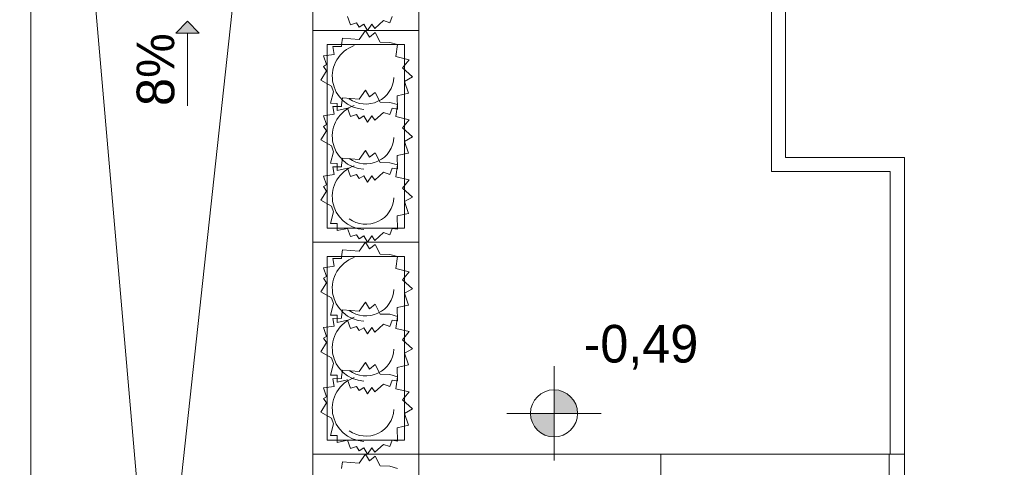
# Model space of a CAD drawing. Extents: x -220312 to -8310, y -91840 to 81907.
# Tile 49 of 128: x -173264 to -169077, y 5489 to 7390. Entities that reach past the tile are written whole.
import ezdxf

# ---------------------------------------------------------------- set-up
doc = ezdxf.new("R2010")
doc.units = 0
doc.header["$MEASUREMENT"] = 0
doc.set_wipeout_variables(frame=1)
doc.layers.add('#kan_san-op', color=34, linetype='Continuous')
for name, color, linetype, lineweight in [('Arch schody_Nr_Pióra__21', 7, 'Continuous', 9), ('arch spadki_Nr_Pióra__21', 7, 'Continuous', 9), ('INWENT RZĘDNE_Nr_Pióra__21', 7, 'Continuous', 9), ('PODKŁAD', 252, 'Continuous', 35)]:
    doc.layers.add(name, color=color, linetype=linetype, lineweight=lineweight)
doc.layers.add('Arch wyposarzenie_Nr_Pióra__4', color=7, linetype='Continuous', lineweight=9, true_color=0x029e21)
doc.styles.add('GENERATED_STYLE_2', font='txt')
doc.styles.add('GENERATED_STYLE_6', font='txt')

# ---------------------------------------------------------------- blocks, each defined once
blk = doc.blocks.new('parter')
at = {"layer": 'Arch schody_Nr_Pióra__21', "linetype": 'Continuous'}
blk.add_hatch(color=252, dxfattribs=at).paths.add_polyline_path([(-172550.6, 7383.8), (-172500.6, 7333.8), (-172600.6, 7333.8)], flags=0)
at = {"layer": 'INWENT RZĘDNE_Nr_Pióra__21', "linetype": 'Continuous'}
for points in [[(-170992.1, 5718), (-170892.1, 5718), (-170899.7, 5756.2), (-170921.4, 5788.7), (-170953.8, 5810.3), (-170992.1, 5818)], [(-170992.1, 5718), (-171092.1, 5718), (-171084.5, 5679.7), (-171062.8, 5647.3), (-171030.4, 5625.6), (-170992.1, 5618)]]:
    blk.add_hatch(color=252, dxfattribs=at).paths.add_polyline_path(points, flags=0)
at = {"layer": 'Arch schody_Nr_Pióra__21', "color": 252, "linetype": 'Continuous'}
for p, q in [((-173217.4, 4474.9), (-173217.4, 10594.9)), ((-172682.4, 4474.9), (-173217.4, 10594.9)), ((-172682.4, 4474.9), (-172017.4, 10594.9)), ((-172017.4, 4474.9), (-172017.4, 10594.9)), ((-170067.4, 10394.9), (-170067.4, 6744.9)), ((-170007.4, 10394.9), (-170007.4, 6804.9)), ((-172017.4, 8244.9), (-172017.4, 7344.9)), ((-171567.4, 7344.9), (-171567.4, 8244.9)), ((-172550.6, 7383.8), (-172600.6, 7333.8)), ((-172550.6, 7383.8), (-172500.6, 7333.8)), ((-172500.6, 7333.8), (-172600.6, 7333.8)), ((-172550.6, 7023.8), (-172550.6, 7333.8)), ((-171567.4, 7344.9), (-172017.4, 7344.9)), ((-171567.4, 7344.9), (-172017.4, 7344.9)), ((-172017.4, 7344.9), (-172017.4, 6444.9)), ((-171567.4, 6444.9), (-171567.4, 7344.9)), ((-171957.4, 7284.9), (-171957.4, 6504.9)), ((-171627.4, 7284.9), (-171957.4, 7284.9)), ((-171627.4, 6504.9), (-171627.4, 7284.9)), ((-169502.4, 6804.9), (-170007.4, 6804.9)), ((-169502.4, 6804.9), (-169502.4, 5544.9)), ((-169562.4, 6744.9), (-170067.4, 6744.9)), ((-169562.4, 5544.9), (-169562.4, 6744.9)), ((-171957.4, 6504.9), (-171627.4, 6504.9)), ((-171567.4, 6444.9), (-172017.4, 6444.9)), ((-171567.4, 6444.9), (-172017.4, 6444.9)), ((-172017.4, 6444.9), (-172017.4, 5544.9)), ((-171567.4, 5544.9), (-171567.4, 6444.9)), ((-171957.4, 6384.9), (-171957.4, 5604.9)), ((-171627.4, 6384.9), (-171957.4, 6384.9)), ((-171627.4, 5604.9), (-171627.4, 6384.9)), ((-171957.4, 5604.9), (-171627.4, 5604.9)), ((-171567.4, 5544.9), (-172017.4, 5544.9)), ((-172017.4, 5544.9), (-172017.4, 4644.9)), ((-171567.4, 5544.9), (-172017.4, 5544.9)), ((-171567.4, 4644.9), (-171567.4, 5544.9)), ((-169502.4, 5544.9), (-171567.4, 5544.9)), ((-170537.4, 5544.9), (-170537.4, 4844.9)), ((-169567.4, 2844.9), (-169567.4, 5544.9)), ((-169502.4, 2844.9), (-169502.4, 5544.9))]:
    blk.add_line(p, q, dxfattribs=at)
at = {"layer": 'Arch wyposarzenie_Nr_Pióra__4', "color": 252, "linetype": 'Continuous'}
for p, q in [((-171858.1, 7368.8), (-171869.9, 7404)), ((-171831.5, 7376.7), (-171858.1, 7368.8)), ((-171820.4, 7359.2), (-171831.5, 7376.7)), ((-171800.2, 7371.6), (-171820.4, 7359.2)), ((-171784.7, 7344.9), (-171800.2, 7371.6)), ((-171766.6, 7371.7), (-171784.7, 7344.9)), ((-171753.6, 7352.9), (-171766.6, 7371.7)), ((-171717.4, 7386.3), (-171753.6, 7352.9)), ((-171690.7, 7376.8), (-171717.4, 7386.3)), ((-171680.8, 7403.6), (-171690.7, 7376.8)), ((-171821.3, 7306.7), (-171793.5, 7344.9)), ((-171793.5, 7344.9), (-171776.8, 7316.5)), ((-171776.8, 7316.5), (-171753.2, 7336)), ((-171753.2, 7336), (-171731.7, 7294.6)), ((-171895.5, 7283.3), (-171891.5, 7312.4)), ((-171891.5, 7312.4), (-171821.3, 7306.7)), ((-171731.7, 7294.6), (-171690.4, 7293.3)), ((-171690.4, 7293.3), (-171658.2, 7284.5)), ((-171932.2, 7276), (-171895.9, 7276.4)), ((-171927.2, 7242.8), (-171932.2, 7276)), ((-171895.9, 7276.4), (-171895.5, 7283.3)), ((-171658.2, 7284.5), (-171665.4, 7233.4)), ((-171971.8, 7236.8), (-171927.2, 7242.8)), ((-171959.9, 7199.4), (-171971.8, 7236.8)), ((-171665.4, 7233.4), (-171608.2, 7220)), ((-171608.2, 7220), (-171635.8, 7185.4)), ((-171983.3, 7133.8), (-171959.6, 7173)), ((-171972.3, 7191.8), (-171959.9, 7199.4)), ((-171959.6, 7173), (-171972.3, 7191.8)), ((-171635.8, 7185.4), (-171594, 7147.2)), ((-171938.6, 7108.4), (-171983.3, 7133.8)), ((-171594, 7147.2), (-171627.4, 7128)), ((-171627.4, 7128), (-171611.3, 7078.1)), ((-171942.3, 7035.3), (-171929.2, 7084.1)), ((-171929.2, 7084.1), (-171938.6, 7108.4)), ((-171821.3, 7052.2), (-171793.5, 7090.4)), ((-171793.5, 7090.4), (-171776.8, 7062.1)), ((-171776.8, 7062.1), (-171753.2, 7081.5)), ((-171753.2, 7081.5), (-171731.7, 7040.1)), ((-171611.3, 7078.1), (-171658.9, 7067.6)), ((-171913.6, 7034.6), (-171942.3, 7035.3)), ((-171914.2, 7004.8), (-171913.6, 7034.6)), ((-171895.5, 7028.8), (-171891.5, 7057.9)), ((-171891.5, 7057.9), (-171821.3, 7052.2)), ((-171731.7, 7040.1), (-171690.4, 7038.8)), ((-171690.4, 7038.8), (-171658.2, 7030)), ((-171658.9, 7067.6), (-171657.6, 7011)), ((-171932.2, 7021.6), (-171895.9, 7021.9)), ((-171927.2, 6988.4), (-171932.2, 7021.6)), ((-171869.9, 7014.6), (-171914.2, 7004.8)), ((-171895.9, 7021.9), (-171895.5, 7028.8)), ((-171858.1, 6979.3), (-171869.9, 7014.6)), ((-171717.4, 6996.8), (-171753.6, 6963.5)), ((-171690.7, 6987.4), (-171717.4, 6996.8)), ((-171680.8, 7014.1), (-171690.7, 6987.4)), ((-171657.6, 7011), (-171680.8, 7014.1)), ((-171658.2, 7030), (-171665.4, 6979)), ((-171971.8, 6982.4), (-171927.2, 6988.4)), ((-171959.9, 6944.9), (-171971.8, 6982.4)), ((-171831.5, 6987.3), (-171858.1, 6979.3)), ((-171820.4, 6969.8), (-171831.5, 6987.3)), ((-171800.2, 6982.1), (-171820.4, 6969.8)), ((-171784.7, 6955.4), (-171800.2, 6982.1)), ((-171766.6, 6982.3), (-171784.7, 6955.4)), ((-171753.6, 6963.5), (-171766.6, 6982.3)), ((-171665.4, 6979), (-171608.2, 6965.6)), ((-171608.2, 6965.6), (-171635.8, 6930.9)), ((-171983.3, 6879.4), (-171959.6, 6918.5)), ((-171972.3, 6937.3), (-171959.9, 6944.9)), ((-171959.6, 6918.5), (-171972.3, 6937.3)), ((-171635.8, 6930.9), (-171594, 6892.7)), ((-171938.6, 6854), (-171983.3, 6879.4)), ((-171594, 6892.7), (-171627.4, 6873.6)), ((-171627.4, 6873.6), (-171611.3, 6823.7)), ((-171942.3, 6780.8), (-171929.2, 6829.6)), ((-171929.2, 6829.6), (-171938.6, 6854)), ((-171821.3, 6796.1), (-171793.5, 6834.3)), ((-171793.5, 6834.3), (-171776.8, 6806)), ((-171776.8, 6806), (-171753.2, 6825.5)), ((-171753.2, 6825.5), (-171731.7, 6784)), ((-171895.5, 6772.7), (-171891.5, 6801.9)), ((-171891.5, 6801.9), (-171821.3, 6796.1)), ((-171731.7, 6784), (-171690.4, 6782.7)), ((-171690.4, 6782.7), (-171658.2, 6774)), ((-171611.3, 6823.7), (-171658.9, 6813.1)), ((-171658.9, 6813.1), (-171657.6, 6756.6)), ((-171913.6, 6780.1), (-171942.3, 6780.8)), ((-171932.2, 6765.5), (-171895.9, 6765.8)), ((-171927.2, 6732.3), (-171932.2, 6765.5)), ((-171914.2, 6750.4), (-171913.6, 6780.1)), ((-171869.9, 6760.1), (-171914.2, 6750.4)), ((-171895.9, 6765.8), (-171895.5, 6772.7)), ((-171858.1, 6724.8), (-171869.9, 6760.1)), ((-171717.4, 6742.4), (-171753.6, 6709)), ((-171690.7, 6732.9), (-171717.4, 6742.4)), ((-171680.8, 6759.7), (-171690.7, 6732.9)), ((-171657.6, 6756.6), (-171680.8, 6759.7)), ((-171658.2, 6774), (-171665.4, 6722.9)), ((-171971.8, 6726.3), (-171927.2, 6732.3)), ((-171959.9, 6688.8), (-171971.8, 6726.3)), ((-171831.5, 6732.8), (-171858.1, 6724.8)), ((-171820.4, 6715.3), (-171831.5, 6732.8)), ((-171800.2, 6727.7), (-171820.4, 6715.3)), ((-171784.7, 6700.9), (-171800.2, 6727.7)), ((-171766.6, 6727.8), (-171784.7, 6700.9)), ((-171753.6, 6709), (-171766.6, 6727.8)), ((-171665.4, 6722.9), (-171608.2, 6709.5)), ((-171608.2, 6709.5), (-171635.8, 6674.9)), ((-171983.3, 6623.3), (-171959.6, 6662.4)), ((-171972.3, 6681.2), (-171959.9, 6688.8)), ((-171959.6, 6662.4), (-171972.3, 6681.2)), ((-171635.8, 6674.9), (-171594, 6636.7)), ((-171938.6, 6597.9), (-171983.3, 6623.3)), ((-171594, 6636.7), (-171627.4, 6617.5)), ((-171627.4, 6617.5), (-171611.3, 6567.6)), ((-171942.3, 6524.7), (-171929.2, 6573.6)), ((-171929.2, 6573.6), (-171938.6, 6597.9)), ((-171611.3, 6567.6), (-171658.9, 6557)), ((-171658.9, 6557), (-171657.6, 6500.5)), ((-171913.6, 6524), (-171942.3, 6524.7)), ((-171914.2, 6494.3), (-171913.6, 6524)), ((-171869.9, 6504), (-171914.2, 6494.3)), ((-171858.1, 6468.8), (-171869.9, 6504)), ((-171680.8, 6503.6), (-171690.7, 6476.8)), ((-171657.6, 6500.5), (-171680.8, 6503.6)), ((-171831.5, 6476.7), (-171858.1, 6468.8)), ((-171820.4, 6459.2), (-171831.5, 6476.7)), ((-171800.2, 6471.6), (-171820.4, 6459.2)), ((-171784.7, 6444.9), (-171800.2, 6471.6)), ((-171766.6, 6471.7), (-171784.7, 6444.9)), ((-171753.6, 6452.9), (-171766.6, 6471.7)), ((-171717.4, 6486.3), (-171753.6, 6452.9)), ((-171690.7, 6476.8), (-171717.4, 6486.3)), ((-171895.5, 6383.3), (-171891.5, 6412.4)), ((-171891.5, 6412.4), (-171821.3, 6406.7)), ((-171821.3, 6406.7), (-171793.5, 6444.9)), ((-171793.5, 6444.9), (-171776.8, 6416.5)), ((-171776.8, 6416.5), (-171753.2, 6436)), ((-171753.2, 6436), (-171731.7, 6394.6)), ((-171932.2, 6376), (-171895.9, 6376.4)), ((-171927.2, 6342.8), (-171932.2, 6376)), ((-171895.9, 6376.4), (-171895.5, 6383.3)), ((-171731.7, 6394.6), (-171690.4, 6393.3)), ((-171690.4, 6393.3), (-171658.2, 6384.5)), ((-171658.2, 6384.5), (-171665.4, 6333.4)), ((-171971.8, 6336.8), (-171927.2, 6342.8)), ((-171959.9, 6299.4), (-171971.8, 6336.8)), ((-171665.4, 6333.4), (-171608.2, 6320)), ((-171972.3, 6291.8), (-171959.9, 6299.4)), ((-171959.6, 6273), (-171972.3, 6291.8)), ((-171608.2, 6320), (-171635.8, 6285.4)), ((-171635.8, 6285.4), (-171594, 6247.2)), ((-171983.3, 6233.8), (-171959.6, 6273)), ((-171594, 6247.2), (-171627.4, 6228)), ((-171938.6, 6208.4), (-171983.3, 6233.8)), ((-171929.2, 6184.1), (-171938.6, 6208.4)), ((-171627.4, 6228), (-171611.3, 6178.1)), ((-171942.3, 6135.3), (-171929.2, 6184.1)), ((-171895.5, 6128.8), (-171891.5, 6157.9)), ((-171891.5, 6157.9), (-171821.3, 6152.2)), ((-171821.3, 6152.2), (-171793.5, 6190.4)), ((-171793.5, 6190.4), (-171776.8, 6162.1)), ((-171776.8, 6162.1), (-171753.2, 6181.5)), ((-171753.2, 6181.5), (-171731.7, 6140.1)), ((-171611.3, 6178.1), (-171658.9, 6167.6)), ((-171658.9, 6167.6), (-171657.6, 6111)), ((-171913.6, 6134.6), (-171942.3, 6135.3)), ((-171932.2, 6121.6), (-171895.9, 6121.9)), ((-171927.2, 6088.4), (-171932.2, 6121.6)), ((-171914.2, 6104.8), (-171913.6, 6134.6)), ((-171869.9, 6114.6), (-171914.2, 6104.8)), ((-171895.9, 6121.9), (-171895.5, 6128.8)), ((-171858.1, 6079.3), (-171869.9, 6114.6)), ((-171731.7, 6140.1), (-171690.4, 6138.8)), ((-171680.8, 6114.1), (-171690.7, 6087.4)), ((-171690.4, 6138.8), (-171658.2, 6130)), ((-171657.6, 6111), (-171680.8, 6114.1)), ((-171658.2, 6130), (-171665.4, 6079)), ((-171971.8, 6082.4), (-171927.2, 6088.4)), ((-171959.9, 6044.9), (-171971.8, 6082.4)), ((-171831.5, 6087.3), (-171858.1, 6079.3)), ((-171820.4, 6069.8), (-171831.5, 6087.3)), ((-171800.2, 6082.1), (-171820.4, 6069.8)), ((-171784.7, 6055.4), (-171800.2, 6082.1)), ((-171766.6, 6082.3), (-171784.7, 6055.4)), ((-171753.6, 6063.5), (-171766.6, 6082.3)), ((-171717.4, 6096.8), (-171753.6, 6063.5)), ((-171690.7, 6087.4), (-171717.4, 6096.8)), ((-171665.4, 6079), (-171608.2, 6065.6)), ((-171972.3, 6037.3), (-171959.9, 6044.9)), ((-171959.6, 6018.5), (-171972.3, 6037.3)), ((-171608.2, 6065.6), (-171635.8, 6030.9)), ((-171635.8, 6030.9), (-171594, 5992.7)), ((-171983.3, 5979.4), (-171959.6, 6018.5)), ((-171594, 5992.7), (-171627.4, 5973.6)), ((-171938.6, 5954), (-171983.3, 5979.4)), ((-171929.2, 5929.6), (-171938.6, 5954)), ((-171627.4, 5973.6), (-171611.3, 5923.7)), ((-171942.3, 5880.8), (-171929.2, 5929.6)), ((-171821.3, 5896.1), (-171793.5, 5934.3)), ((-171793.5, 5934.3), (-171776.8, 5906)), ((-171776.8, 5906), (-171753.2, 5925.5)), ((-171753.2, 5925.5), (-171731.7, 5884)), ((-171611.3, 5923.7), (-171658.9, 5913.1)), ((-171658.9, 5913.1), (-171657.6, 5856.6)), ((-171913.6, 5880.1), (-171942.3, 5880.8)), ((-171932.2, 5865.5), (-171895.9, 5865.8)), ((-171927.2, 5832.3), (-171932.2, 5865.5)), ((-171914.2, 5850.4), (-171913.6, 5880.1)), ((-171895.9, 5865.8), (-171895.5, 5872.7)), ((-171895.5, 5872.7), (-171891.5, 5901.9)), ((-171891.5, 5901.9), (-171821.3, 5896.1)), ((-171731.7, 5884), (-171690.4, 5882.7)), ((-171690.4, 5882.7), (-171658.2, 5874)), ((-171658.2, 5874), (-171665.4, 5822.9)), ((-171971.8, 5826.3), (-171927.2, 5832.3)), ((-171959.9, 5788.8), (-171971.8, 5826.3)), ((-171869.9, 5860.1), (-171914.2, 5850.4)), ((-171858.1, 5824.8), (-171869.9, 5860.1)), ((-171831.5, 5832.8), (-171858.1, 5824.8)), ((-171820.4, 5815.3), (-171831.5, 5832.8)), ((-171800.2, 5827.7), (-171820.4, 5815.3)), ((-171784.7, 5800.9), (-171800.2, 5827.7)), ((-171766.6, 5827.8), (-171784.7, 5800.9)), ((-171753.6, 5809), (-171766.6, 5827.8)), ((-171717.4, 5842.4), (-171753.6, 5809)), ((-171690.7, 5832.9), (-171717.4, 5842.4)), ((-171680.8, 5859.7), (-171690.7, 5832.9)), ((-171657.6, 5856.6), (-171680.8, 5859.7)), ((-171665.4, 5822.9), (-171608.2, 5809.5)), ((-171972.3, 5781.2), (-171959.9, 5788.8)), ((-171959.6, 5762.4), (-171972.3, 5781.2)), ((-171608.2, 5809.5), (-171635.8, 5774.9)), ((-171983.3, 5723.3), (-171959.6, 5762.4)), ((-171635.8, 5774.9), (-171594, 5736.7)), ((-171594, 5736.7), (-171627.4, 5717.5)), ((-171938.6, 5697.9), (-171983.3, 5723.3)), ((-171929.2, 5673.6), (-171938.6, 5697.9)), ((-171627.4, 5717.5), (-171611.3, 5667.6)), ((-171942.3, 5624.7), (-171929.2, 5673.6)), ((-171611.3, 5667.6), (-171658.9, 5657)), ((-171658.9, 5657), (-171657.6, 5600.5)), ((-171913.6, 5624), (-171942.3, 5624.7)), ((-171914.2, 5594.3), (-171913.6, 5624)), ((-171869.9, 5604), (-171914.2, 5594.3)), ((-171858.1, 5568.8), (-171869.9, 5604)), ((-171831.5, 5576.7), (-171858.1, 5568.8)), ((-171820.4, 5559.2), (-171831.5, 5576.7)), ((-171800.2, 5571.6), (-171820.4, 5559.2)), ((-171784.7, 5544.9), (-171800.2, 5571.6)), ((-171766.6, 5571.7), (-171784.7, 5544.9)), ((-171753.6, 5552.9), (-171766.6, 5571.7)), ((-171717.4, 5586.3), (-171753.6, 5552.9)), ((-171690.7, 5576.8), (-171717.4, 5586.3)), ((-171680.8, 5603.6), (-171690.7, 5576.8)), ((-171657.6, 5600.5), (-171680.8, 5603.6)), ((-171821.3, 5506.7), (-171793.5, 5544.9)), ((-171793.5, 5544.9), (-171776.8, 5516.5)), ((-171776.8, 5516.5), (-171753.2, 5536)), ((-171753.2, 5536), (-171731.7, 5494.6)), ((-171895.5, 5483.3), (-171891.5, 5512.4)), ((-171891.5, 5512.4), (-171821.3, 5506.7)), ((-171731.7, 5494.6), (-171690.4, 5493.3)), ((-171690.4, 5493.3), (-171658.2, 5484.5))]:
    blk.add_line(p, q, dxfattribs=at)
for centre, major_axis, start_param, end_param in [((-171792.4, 7149.3), (142.6, 0), 1.927535, 4.652962), ((-171792.4, 7149.3), (119.4, 0), 4.078423, 6.243896), ((-171792.4, 6894.9), (142.6, 0), 1.927535, 4.652962), ((-171792.4, 6894.9), (119.4, 0), 4.078423, 6.243896), ((-171792.4, 6638.8), (142.6, 0), 1.927535, 4.652962), ((-171792.4, 6638.8), (119.4, 0), 4.078423, 6.243896), ((-171792.4, 6249.3), (142.6, 0), 1.927535, 4.652962), ((-171792.4, 6249.3), (119.4, 0), 4.078423, 6.243896), ((-171792.4, 5994.9), (142.6, 0), 1.927535, 4.652962), ((-171792.4, 5994.9), (119.4, 0), 4.078423, 6.243896), ((-171792.4, 5738.8), (142.6, 0), 1.927535, 4.652962), ((-171792.4, 5738.8), (119.4, 0), 4.078423, 6.243896)]:
    blk.add_ellipse(centre, major_axis=major_axis, ratio=0.982005, start_param=start_param, end_param=end_param, dxfattribs=at)
at = {"layer": 'INWENT RZĘDNE_Nr_Pióra__21', "color": 252, "linetype": 'Continuous'}
for p, q in [((-170992.1, 5518), (-170992.1, 5918)), ((-171192.1, 5718), (-170792.1, 5718))]:
    blk.add_line(p, q, dxfattribs=at)
blk.add_circle((-170992.1, 5718), 100, dxfattribs=at)
at = {"layer": 'arch spadki_Nr_Pióra__21', "color": 252, "linetype": 'Continuous', "style": 'GENERATED_STYLE_6'}
blk.add_text('8%', height=160, rotation=90, dxfattribs=at).set_placement((-172606.8, 7023.8))
at = {"layer": 'INWENT RZĘDNE_Nr_Pióra__21', "color": 252, "insert": (-170866.3, 5904.2), "char_height": 160, "attachment_point": 7, "style": 'GENERATED_STYLE_2'}
blk.add_mtext('{-0,49}', dxfattribs=at)

msp = doc.modelspace()

# ---------------------------------------------------------------- block references
at = {"layer": 'PODKŁAD'}
msp.add_blockref('parter', (0, 0), dxfattribs=at)

# ---------------------------------------------------------------- next in the draw order: wipeouts: each hides what was drawn before it
at = {"ltscale": 10}
msp.add_wipeout([(-200770.3, 11108.9), (-198285.2, 10498.9), (-198285.2, -17981.1), (-159380.3, -17981.1), (-158770.3, -18591.1), (-200770.3, -18591.1)], dxfattribs=at).dxf.layer = '#kan_san-op'

doc.saveas('drawing.dxf')
